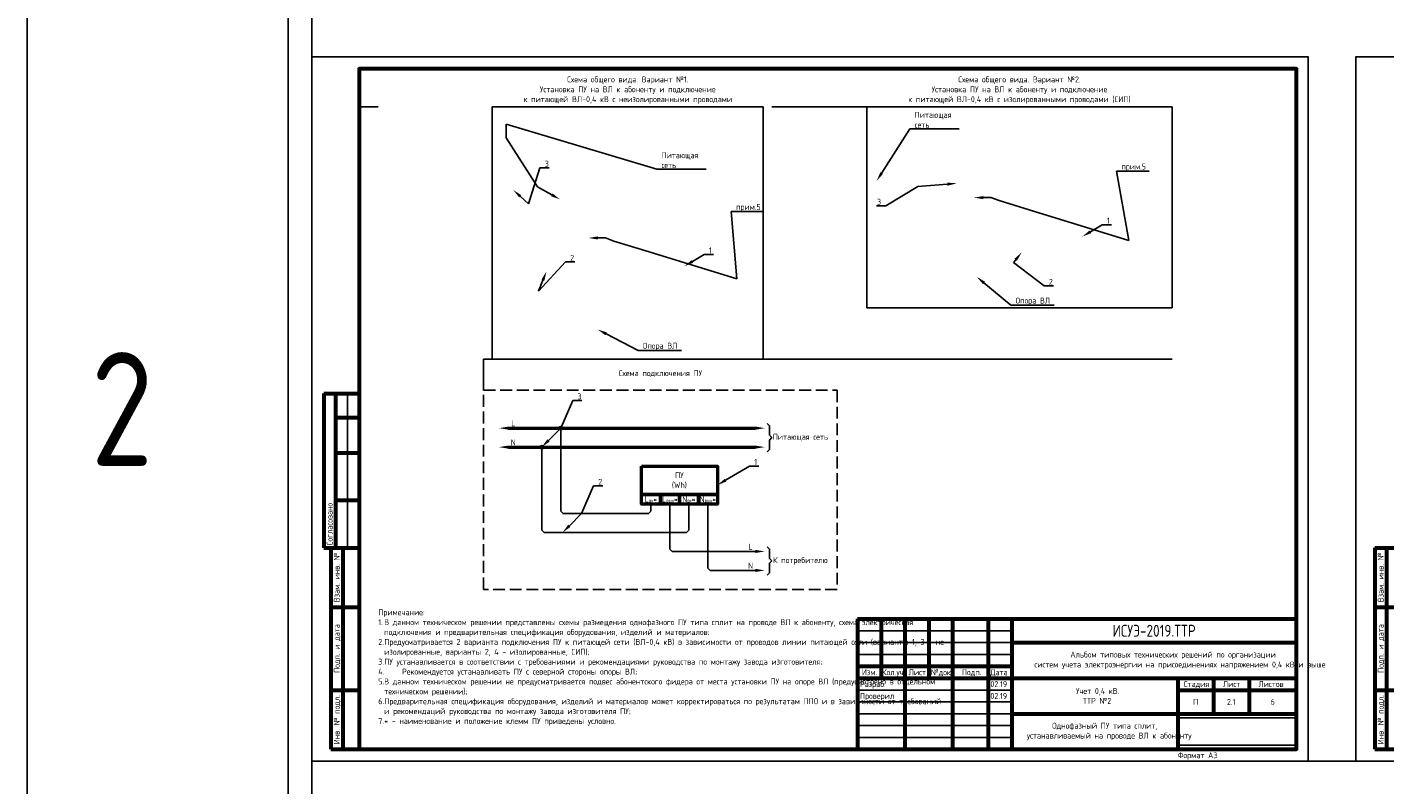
# Model space of a CAD drawing. Header units: millimetres. Extents: x -110 to 4101, y -10868 to 110.
# Tile 77 of 90: x -110 to 462, y -634 to -314. Entities that reach past the tile are written whole.
import ezdxf
from ezdxf import colors
from ezdxf.entities.mleader import LeaderData, LeaderLine
from ezdxf.enums import TextEntityAlignment as Align
from ezdxf.math import Vec2, Vec3

# ---------------------------------------------------------------- set-up
doc = ezdxf.new("R2010")
doc.units = ezdxf.units.MM
doc.linetypes.add('GOST2.303 4', pattern=[7, 5, -2, 0])
doc.layers.add('01.Вспомогательный_слой', color=1, linetype='Continuous', plot=False)
doc.layers.add('Формат', color=7, linetype='Continuous', lineweight=25)
doc.layers.add('Формат @ 1', color=7, linetype='Continuous', lineweight=25)
doc.styles.add('Формат', font='isocpeur.ttf')
doc.styles.add('ЭП', font='GOST.TTF')
picture_1 = doc.add_image_def('image3.png', size_in_pixel=(587, 136))
picture_2 = doc.add_image_def('image4.jpg', size_in_pixel=(608, 401))
picture_3 = doc.add_image_def('image9.jpg', size_in_pixel=(615, 573))

# ---------------------------------------------------------------- blocks, each defined once
blk = doc.blocks.new('*U75')
at = {"layer": 'Формат', "color": 7, "linetype": 'Continuous', "lineweight": 60}
for p, q in [((-205, 150), (-190, 150)), ((-205, 150), (-205, 85)), ((-200, 150), (-200, 85)), ((-200, 140), (-190, 140)), ((-200, 125), (-190, 125)), ((-200, 105), (-190, 105)), ((-205, 85), (-197, 85)), ((-202, 85), (-190, 85)), ((-202, 85), (-202, 0)), ((-197, 85), (-197, 0)), ((-202, 60), (-190, 60)), ((20, 55), (205, 55)), ((20, 55), (20, 0)), ((30, 55), (30, 30)), ((40, 55), (40, 0)), ((50, 55), (50, 30)), ((60, 55), (60, 0)), ((75, 55), (75, 0)), ((85, 55), (85, 0)), ((85, 45), (205, 45)), ((20, 35), (85, 35)), ((20, 30), (205, 30)), ((155, 30), (155, 0)), ((170, 30), (170, 15)), ((185, 30), (185, 15)), ((-202, 25), (-190, 25)), ((155, 25), (205, 25)), ((85, 15), (205, 15)), ((-202, 0), (-190, 0))]:
    blk.add_line(p, q, dxfattribs=at)
at = {"layer": 'Формат', "color": 7, "linetype": 'Continuous', "lineweight": 25}
for p, q in [((-195, 150), (-195, 85)), ((20, 50), (85, 50)), ((20, 45), (85, 45)), ((20, 40), (85, 40)), ((20, 25), (85, 25)), ((20, 20), (85, 20)), ((20, 15), (85, 15)), ((20, 10), (85, 10)), ((20, 5), (85, 5))]:
    blk.add_line(p, q, dxfattribs=at)
blk.add_lwpolyline([(-210, -5), (210, -5), (210, 292), (-210, 292)], close=True, dxfattribs=at)
at = {"layer": 'Формат', "color": 7, "linetype": 'Continuous', "lineweight": 60}
blk.add_lwpolyline([(-190, 0), (205, 0), (205, 287), (-190, 287)], close=True, dxfattribs=at)
at = {"layer": 'Формат', "color": 7, "linetype": 'Continuous', "lineweight": 25, "style": 'ЭП'}
blk.add_text('Согласовано', height=2.5, rotation=90, dxfattribs=at).set_placement((-202.5, 86), align=Align.MIDDLE_LEFT)
for s, p in [('Взам. инв. №', (-199.5, 72.5)), ('Подп. и дата', (-199.5, 42.5)), ('Инв. № подл.', (-199.5, 12.5))]:
    blk.add_text(s, height=2.5, rotation=90, dxfattribs=at).set_placement(p, align=Align.MIDDLE_CENTER)
for s, p in [('Изм.', (21.81, 31.25)), ('Кол.уч.', (30.38, 31.25)), ('Лист', (41.54, 31.25)), ('№док.', (50.89, 31.24)), ('Подп.', (63.99, 31.25)), ('Дата', (75.95, 31.25)), ('Стадия', (157.47, 26.25)), ('Лист', (173.99, 26.25)), ('Листов', (188.99, 26.25))]:
    blk.add_text(s, height=2.5, dxfattribs=at).set_placement(p)
at = {"layer": 'Формат', "color": 7, "linetype": 'Continuous', "lineweight": 25, "style": 'ЭП', "flags": 8}
for tag, p in [('СОГЛ_ФИО_1', (-197.5, 106)), ('СОГЛ_ФИО_2', (-192.5, 106)), ('СОГЛ_ДОЛЖ_1', (-197.5, 86)), ('СОГЛ_ДОЛЖ_2', (-192.5, 86))]:
    blk.add_attdef(tag, text='', height=2.5, rotation=90, dxfattribs=at).set_placement(p, align=Align.MIDDLE_LEFT)
for tag, height, p in [('ОБОЗНАЧЕНИЕ', 5, (145, 50)), ('ОБЪЕКТ', 2.5, (145, 37.5)), ('НАИМЕНОВАНИЕ', 2.5, (120, 22.5)), ('Стадия', 2.5, (162.5, 20)), ('Лист', 2.5, (177.5, 20)), ('Листов', 2.5, (195, 20)), ('НАИМ_ИЗОБРАЖЕНИЙ', 2.5, (120, 7.5))]:
    blk.add_attdef(tag, text='', height=height, dxfattribs=at).set_placement(p, align=Align.MIDDLE_CENTER)
for tag, p in [('изм.№', (21, 37.5)), ('изм.уч.', (31, 37.5)), ('изм.лист', (41, 37.5)), ('изм.№_док.', (50.5, 37.5)), ('изм_дата', (76, 37.5)), ('Должн_1', (21, 27.5)), ('ФИО_1', (41, 27.5)), ('дата_1', (76, 27.5)), ('ДОЛЖН_2', (21, 22.5)), ('ФИО_2', (41, 22.5)), ('дата_2', (76, 22.5)), ('Должн_3', (21, 17.5)), ('ФИО_3', (41, 17.5)), ('дата_3', (76, 17.5)), ('ДОЛЖН_4', (21, 12.5)), ('ФИО_4', (41, 12.5)), ('дата_4', (76, 12.5)), ('ДОЛЖН_5', (21, 7.5)), ('ФИО_5', (41, 7.5)), ('дата_5', (76, 7.5)), ('ДОЛЖН_6', (21, 2.5)), ('ФИО_6', (41, 2.5)), ('дата_6', (76, 2.5)), ('ФОРМ.ЛИСТА', (155, -2.5))]:
    blk.add_attdef(tag, text='', height=2.5, dxfattribs=at).set_placement(p, align=Align.MIDDLE_LEFT)
blk.add_attdef('N_ИНВ', text='', height=2.5, rotation=90, dxfattribs=at).set_placement((-193.5, 12.5), align=Align.MIDDLE_CENTER)
at = {"ltscale": 0.2}
image = blk.add_image(picture_1, insert=(155, 1.71), size_in_units=(50, 11.58), dxfattribs=at)
image.dxf.flags = 7
blk = doc.blocks.new('*U76')
at = {"layer": 'Формат', "color": 7, "linetype": 'Continuous', "lineweight": 60}
for p, q in [((-202, 85), (-190, 85)), ((-202, 85), (-202, 0)), ((-197, 85), (-197, 0)), ((-202, 60), (-190, 60)), ((-202, 25), (-190, 25)), ((20, 15), (205, 15)), ((20, 15), (20, 0)), ((30, 15), (30, 0)), ((40, 15), (40, 0)), ((50, 15), (50, 0)), ((60, 15), (60, 0)), ((75, 15), (75, 0)), ((85, 15), (85, 0)), ((195, 15), (195, 0)), ((195, 8), (205, 8)), ((-202, 0), (-190, 0)), ((20, 5), (85, 5))]:
    blk.add_line(p, q, dxfattribs=at)
at = {"layer": 'Формат', "color": 7, "linetype": 'Continuous', "lineweight": 25}
blk.add_line((20, 10), (85, 10), dxfattribs=at)
blk.add_lwpolyline([(-210, -5), (210, -5), (210, 292), (-210, 292)], close=True, dxfattribs=at)
at = {"layer": 'Формат', "color": 7, "linetype": 'Continuous', "lineweight": 60}
blk.add_lwpolyline([(-190, 0), (205, 0), (205, 287), (-190, 287)], close=True, dxfattribs=at)
at = {"layer": 'Формат', "color": 7, "linetype": 'Continuous', "lineweight": 25, "style": 'ЭП'}
for s, p in [('Взам. инв. №', (-199.5, 72.5)), ('Подп. и дата', (-199.5, 42.5)), ('Инв. № подл.', (-199.5, 12.5))]:
    blk.add_text(s, height=2.5, rotation=90, dxfattribs=at).set_placement(p, align=Align.MIDDLE_CENTER)
at = {"layer": 'Формат', "color": 7, "linetype": 'Continuous', "lineweight": 25, "style": 'Формат'}
for s, p in [('Лист', (196.38, 10.25)), ('Изм.', (21.81, 1.25)), ('Лист', (41.54, 1.25)), ('№док.', (50.89, 1.25)), ('Подп.', (63.99, 1.25)), ('Дата', (75.95, 1.25))]:
    blk.add_text(s, height=2.5, dxfattribs=at).set_placement(p)
at = {"layer": 'Формат', "color": 7, "linetype": 'Continuous', "lineweight": 25, "style": 'Формат', "width": 0.9}
blk.add_text('Кол.уч.', height=2.5, dxfattribs=at).set_placement((30.38, 1.25))
at = {"layer": 'Формат', "color": 7, "linetype": 'Continuous', "lineweight": 25, "style": 'ЭП', "flags": 8}
blk.add_attdef('N_ИНВ', text='', height=2.5, rotation=90, dxfattribs=at).set_placement((-193.5, 12.5), align=Align.MIDDLE_CENTER)
for tag, p in [('изм.№', (21, 7.5)), ('изм.уч.', (31, 7.5)), ('изм.лист', (41, 7.5)), ('изм.№_док.', (50.5, 7.5)), ('изм_дата', (76, 7.5)), ('ФОРМ.ЛИСТА', (155, -2.5))]:
    blk.add_attdef(tag, text='', height=2.5, dxfattribs=at).set_placement(p, align=Align.MIDDLE_LEFT)
for tag, height, p in [('ОБОЗНАЧЕНИЕ', 5, (140, 7.5)), ('Лист', 2.5, (200, 4))]:
    blk.add_attdef(tag, text='', height=height, dxfattribs=at).set_placement(p, align=Align.MIDDLE_CENTER)

msp = doc.modelspace()

# ---------------------------------------------------------------- hatches: boundary and pattern name
h = msp.add_hatch(color=256)
h.dxf.hatch_style = 1
edge = h.paths.add_edge_path()
edge.add_arc((114.905, -483.56), 0.75, 0, 360)
h = msp.add_hatch(color=256)
h.dxf.hatch_style = 1
edge = h.paths.add_edge_path()
edge.add_arc((106.905, -491.56), 0.75, 0, 360)

# ---------------------------------------------------------------- linework, layer by layer
for p, q in [((202.905, -486.56), (203.905, -487.56)), ((202.905, -488.56), (203.905, -487.56)), ((202.905, -538.56), (203.905, -539.56)), ((202.905, -540.56), (203.905, -539.56))]:
    msp.add_line(p, q)
at = {"ltscale": 0.2}
msp.add_lwpolyline([(-110, -10868), (2120, -10868), (2120, 110), (-110, 110)], close=True, dxfattribs=at)
at = {"lineweight": 50}
for points in [[(92.905, -483.56), (196.905, -483.56)], [(92.905, -491.56), (196.905, -491.56)]]:
    msp.add_lwpolyline(points, dxfattribs=at)
for points in [[(152.905, -515.56), (152.905, -518.56), (151.905, -519.56), (122.905, -519.56), (115.905, -519.56), (114.905, -518.56), (114.905, -483.56)], [(201.905, -481.56), (202.905, -482.56), (202.905, -486.56)], [(168.905, -515.56), (168.905, -526.56), (167.905, -527.56), (122.905, -527.56), (107.905, -527.56), (106.905, -526.56), (106.905, -491.56)], [(202.905, -488.56), (202.905, -492.56), (201.905, -493.56)], [(160.905, -515.56), (160.905, -534.56), (161.905, -535.56), (196.905, -535.56)], [(176.905, -515.56), (176.905, -542.56), (177.905, -543.56), (196.905, -543.56)], [(201.905, -533.56), (202.905, -534.56), (202.905, -538.56)], [(202.905, -540.56), (202.905, -544.56), (201.905, -545.56)]]:
    msp.add_lwpolyline(points)
at = {"lineweight": 50, "ltscale": 2}
for points in [[(148.905, -499.56), (180.905, -499.56), (180.905, -511.56), (148.905, -511.56)], [(148.905, -499.56), (180.905, -499.56), (180.905, -515.56), (148.905, -515.56)], [(148.905, -511.56), (156.905, -511.56), (156.905, -515.56), (148.905, -515.56)], [(156.905, -511.56), (164.905, -511.56), (164.905, -515.56), (156.905, -515.56)], [(164.905, -511.56), (172.905, -511.56), (172.905, -515.56), (164.905, -515.56)], [(172.905, -511.56), (180.905, -511.56), (180.905, -515.56), (172.905, -515.56)]]:
    msp.add_lwpolyline(points, close=True, dxfattribs=at)
at = {"ltscale": 2}
for centre in [(114.905, -483.56), (106.905, -491.56)]:
    msp.add_circle(centre, 0.75, dxfattribs=at)
for points in [[(92.905, -482.893), (92.905, -484.226), (88.905, -483.56)], [(196.905, -482.893), (196.905, -484.226), (200.905, -483.56)], [(92.905, -490.893), (92.905, -492.226), (88.905, -491.56)], [(196.905, -490.893), (196.905, -492.226), (200.905, -491.56)], [(196.905, -534.893), (196.905, -536.226), (200.905, -535.56)], [(196.905, -542.893), (196.905, -544.226), (200.905, -543.56)]]:
    msp.add_solid(points)
at = {"layer": '01.Вспомогательный_слой', "ltscale": 0.2}
msp.add_lwpolyline([(0, 0), (2040, 0), (2040, -10788), (0, -10788)], close=True, dxfattribs=at)
at = {"layer": '01.Вспомогательный_слой'}
for points in [[(10, -307), (10, -327)], [(30, -332), (30, -348), (38, -348)], [(203.902, -348), (243.902, -348)], [(82.405, -454.468), (82.405, -467.56)], [(82.405, -454.468), (372.595, -454.468)], [(10, -624), (10, -644)], [(430, -624), (450, -624)]]:
    msp.add_lwpolyline(points, dxfattribs=at)
at = {"layer": '01.Вспомогательный_слой', "linetype": 'GOST2.303 4'}
msp.add_lwpolyline([(82.405, -467.56), (231.405, -467.56), (231.405, -551.56), (82.405, -551.56)], close=True, dxfattribs=at)

# ---------------------------------------------------------------- block references
at = {"layer": 'Формат @ 1', "color": 0, "ltscale": 0.7}
ref = msp.add_blockref('*U75', (220, -619), dxfattribs=at)
ref.add_attrib('ОБОЗНАЧЕНИЕ', 'ИСУЭ-2019.ТТР', dxfattribs={"layer": 'Формат', "color": 7, "linetype": 'Continuous', "lineweight": 25, "height": 5, "style": 'ЭП', "flags": 8}).set_placement((365, -569), align=Align.MIDDLE_CENTER)
ref.add_attrib('Стадия', 'П', dxfattribs={"layer": 'Формат', "color": 7, "linetype": 'Continuous', "lineweight": 25, "height": 2.5, "style": 'ЭП', "flags": 8}).set_placement((382.5, -599), align=Align.MIDDLE_CENTER)
ref.add_attrib('Лист', '2.1', dxfattribs={"layer": 'Формат', "color": 7, "linetype": 'Continuous', "lineweight": 25, "height": 2.5, "style": 'ЭП', "flags": 8}).set_placement((397.5, -599), align=Align.MIDDLE_CENTER)
ref.add_attrib('Листов', '6', dxfattribs={"layer": 'Формат', "color": 7, "linetype": 'Continuous', "lineweight": 25, "height": 2.5, "style": 'ЭП', "flags": 8}).set_placement((415, -599), align=Align.MIDDLE_CENTER)
ref.add_attrib('ОБЪЕКТ_001', 'Альбом типовых технических решений по организации', (329.689, -580.31), dxfattribs={"layer": 'Формат', "color": 7, "linetype": 'Continuous', "lineweight": 25, "height": 2.5, "style": 'ЭП', "flags": 8})
ref.add_attrib('НАИМЕНОВАНИЕ_001', 'Учет 0,4 кВ.', (332.054, -595.667), dxfattribs={"layer": 'Формат', "color": 7, "linetype": 'Continuous', "lineweight": 25, "height": 2.5, "style": 'ЭП', "flags": 8})
ref.add_attrib('НАИМ_ИЗОБРАЖЕНИЙ_001', 'Однофазный ПУ типа сплит,', (322.009, -610.31), dxfattribs={"layer": 'Формат', "color": 7, "linetype": 'Continuous', "lineweight": 25, "height": 2.5, "style": 'ЭП', "flags": 8})
ref.add_attrib('Должн_1', 'Разраб.', dxfattribs={"layer": 'Формат', "color": 7, "linetype": 'Continuous', "lineweight": 25, "height": 2.5, "style": 'ЭП', "flags": 8}).set_placement((241, -591.5), align=Align.MIDDLE_LEFT)
ref.add_attrib('ДОЛЖН_2', 'Проверил', dxfattribs={"layer": 'Формат', "color": 7, "linetype": 'Continuous', "lineweight": 25, "height": 2.5, "style": 'ЭП', "flags": 8}).set_placement((241, -596.5), align=Align.MIDDLE_LEFT)
ref.add_attrib('дата_1', '02.19', dxfattribs={"layer": 'Формат', "color": 7, "linetype": 'Continuous', "lineweight": 25, "height": 2.5, "style": 'ЭП', "flags": 8}).set_placement((296, -591.5), align=Align.MIDDLE_LEFT)
ref.add_attrib('дата_2', '02.19', dxfattribs={"layer": 'Формат', "color": 7, "linetype": 'Continuous', "lineweight": 25, "height": 2.5, "style": 'ЭП', "flags": 8}).set_placement((296, -596.5), align=Align.MIDDLE_LEFT)
ref.add_attrib('ФОРМ.ЛИСТА', 'Формат А3', dxfattribs={"layer": 'Формат', "color": 7, "linetype": 'Continuous', "lineweight": 25, "height": 2.5, "style": 'ЭП', "flags": 8}).set_placement((375, -621.5), align=Align.MIDDLE_LEFT)
ref.add_attrib('ОБЪЕКТ_002', 'систем учета электроэнергии на присоединениях напряжением 0,4 кВ и выше', (314.554, -584.477), dxfattribs={"layer": 'Формат', "color": 7, "linetype": 'Continuous', "lineweight": 25, "height": 2.5, "style": 'ЭП'})
ref.add_attrib('НАИМЕНОВАНИЕ_002', 'ТТР №2', (334.993, -599.833), dxfattribs={"layer": 'Формат', "color": 7, "linetype": 'Continuous', "lineweight": 25, "height": 2.5, "style": 'ЭП'})
ref.add_attrib('НАИМ_ИЗОБРАЖЕНИЙ_002', 'устанавливаемый на проводе ВЛ к абоненту', (311.339, -614.477), dxfattribs={"layer": 'Формат', "color": 7, "linetype": 'Continuous', "lineweight": 25, "height": 2.5, "style": 'ЭП'})
msp.add_blockref('*U76', (660, -619), dxfattribs=at).add_auto_attribs({'ОБОЗНАЧЕНИЕ': 'ИСУЭ-2019.ТТР', 'Лист': '2.2', 'ФОРМ.ЛИСТА': 'Формат А3'})

# ---------------------------------------------------------------- texts
at = {"char_height": 2.5, "style": 'ЭП'}
for s, insert, width, attachment_point in [('Схема общего вида. Вариант №1.\\PУстановка ПУ на ВЛ к абоненту и подключение ^Jк питающей ВЛ-0,4 кВ с неизолированными проводами', (143.153, -341), 121.49667, 5), ('Схема общего вида. Вариант №2.\\PУстановка ПУ на ВЛ к абоненту и подключение ^Jк питающей ВЛ-0,4 кВ с изолированными проводами (СИП)', (308.248, -341), 128.69333, 5), ('Схема подключения ПУ', (156.905, -460.56), 64.53147, 5), ('L', (94.905, -481.56), 4, 5), ('Питающая сеть ', (215.905, -487.56), 24, 5), ('N', (94.905, -489.56), 4, 5), ('ПУ \\P(Wh)', (164.905, -505.56), 32, 5), ('L{\\H0.6x;вх}*', (152.905, -513.56), 8, 5), ('L{\\H0.6x;вых}*', (160.905, -513.56), 8, 5), ('N{\\H0.6x;вх}*', (168.905, -513.56), 8, 5), ('N{\\H0.6x;вых}*', (176.905, -513.56), 8, 5), ('L', (194.905, -533.56), 4, 5), ('К потребителю', (215.905, -539.56), 24, 5), ('N', (194.905, -541.56), 4, 5), ('Примечание:\\P\\pi-2.5,l2.5,t2.5;1.^IВ данном техническом решении представлены схемы размещения однофазного ПУ типа сплит на проводе ВЛ к абоненту, схема электрическая подключения и предварительная спецификация оборудования, изделий и материалов;\\P2.^IПредусматривается 2 варианта подключения ПУ к питающей сети (ВЛ-0,4 кВ) в зависимости от проводов линии питающей сети (варианты 1, 3 - не изолированные, варианты 2, 4 - изолированные, СИП);\\P3.^IПУ устанавливается в соответствии с требованиями и рекомендациями руководства по монтажу завода изготовителя;\\P4.^IРекомендуется устанавливать ПУ с северной стороны опоры ВЛ;\\P5.^IВ данном техническом решении не предусматривается подвес абонентского фидера от места установки ПУ на опоре ВЛ (предусмотрено в отдельном техническом решении);\\P6.^IПредварительная спецификация оборудования, изделий и материалов может корректироваться по результатам ППО и в зависимости от требований и рекомендаций руководства по монтажу завода изготовителя ПУ;\\P7.^I* - наименование и положение клемм ПУ приведены условно.', (38, -609), 198, 7)]:
    msp.add_mtext(s, dxfattribs=dict(at, insert=insert, width=width, attachment_point=attachment_point))
at = {"color": 3, "insert": (-70, -475.5), "char_height": 48, "width": 8, "attachment_point": 5, "style": 'ЭП'}
msp.add_mtext('2', dxfattribs=at)

# ---------------------------------------------------------------- pictures from other files: only their frames are drawn
at = {"ltscale": 0.2}
image = msp.add_image(picture_3, insert=(86.017, -454.468), size_in_units=(114.272, 106.468), dxfattribs=at)
image.dxf.flags = 7
image = msp.add_image(picture_2, insert=(243.902, -432.878), size_in_units=(128.693, 84.878))
image.dxf.flags = 7

# ---------------------------------------------------------------- leaders
at = {"color": 250}
ml = msp.add_multileader_mtext('Standard', dxfattribs=at)
ml.set_content('Питающая ^Jсеть', color=250, style='ЭП')
ml.set_leader_properties()
ml.build(insert=Vec2(0, 0))
ml.multileader.update_dxf_attribs({"text_left_attachment_type": 5, "text_right_attachment_type": 5, "dogleg_length": 0})
ctx = ml.context
ctx.base_point, ctx.char_height, ctx.plane_origin = Vec3(262.068, -357.372), 2.5, Vec3(290.265, -356.372)
ctx.left_attachment, ctx.right_attachment = 5, 5
notes = []
notes.append((ctx, [(1, (1, 1, 0), (262.068, -357.372), (1, 0), 0, [(0, [(248.032, -379.307)], 0, [])])]))
ctx.mtext.insert, ctx.mtext.flow_direction = Vec3(264.068, -350.206), 5
ml = msp.add_multileader_mtext('Standard', dxfattribs=at)
ml.set_content('Питающая ^Jсеть', color=250, style='ЭП')
ml.set_leader_properties()
ml.build(insert=Vec2(0, 0))
ml.multileader.update_dxf_attribs({"text_left_attachment_type": 5, "text_right_attachment_type": 5, "dogleg_length": 0})
ctx = ml.context
ctx.base_point, ctx.char_height, ctx.plane_origin = Vec3(155.371, -374.381), 2.5, Vec3(206.52, -377.47)
ctx.left_attachment, ctx.right_attachment = 5, 5
notes.append((ctx, [(1, (1, 1, 0), (155.371, -374.381), (1, 0), 0, [(3, [(114.618, -387.086), (105.146, -381.851), (91.842, -361.167), (91.842, -355.346)], 0, [])])]))
ctx.mtext.insert, ctx.mtext.flow_direction = Vec3(157.371, -367.214), 5
ml = msp.add_multileader_mtext('Standard', dxfattribs=at)
ml.set_content('3', color=250, style='ЭП')
ml.set_leader_properties()
ml.build(insert=Vec2(0, 0))
ml.multileader.update_dxf_attribs({"text_left_attachment_type": 5, "text_right_attachment_type": 5, "dogleg_length": 0})
ctx = ml.context
ctx.base_point, ctx.char_height, ctx.plane_origin = Vec3(106.152, -373.786), 2.5, Vec3(93.907, -378.502)
ctx.left_attachment, ctx.right_attachment = 5, 5
notes.append((ctx, [(0, (1, 1, 0), (106.152, -373.786), (1, 0), 0, [(1, [(94.885, -383.106), (101.285, -388.908)], 0, [])])]))
ctx.mtext.insert, ctx.mtext.flow_direction = Vec3(108.152, -370.786), 5
ml = msp.add_multileader_mtext('Standard', dxfattribs=at)
ml.set_content('прим.5', color=250, style='ЭП')
ml.set_leader_properties()
ml.build(insert=Vec2(0, 0))
ml.multileader.update_dxf_attribs({"text_left_attachment_type": 5, "text_right_attachment_type": 5, "dogleg_length": 0})
ctx = ml.context
ctx.base_point, ctx.char_height, ctx.plane_origin = Vec3(349.176, -375.197), 2.5, Vec3(343.116, -375.096)
ctx.left_attachment, ctx.right_attachment = 5, 5
notes.append((ctx, [(0, (1, 1, 0), (349.176, -375.197), (1, 0), 0, [(4, [(289.002, -386.335), (296.152, -386.335), (299.656, -387.621), (314.628, -392.2), (354.312, -404.353)], 0, [])])]))
ctx.mtext.insert, ctx.mtext.flow_direction = Vec3(351.176, -371.985), 5
ml = msp.add_multileader_mtext('Standard', dxfattribs=at)
ml.set_content('3', color=250, style='ЭП')
ml.set_leader_properties()
ml.build(insert=Vec2(0, 0))
ml.multileader.update_dxf_attribs({"text_left_attachment_type": 5, "text_right_attachment_type": 5, "dogleg_length": 0})
ctx = ml.context
ctx.base_point, ctx.char_height, ctx.plane_origin = Vec3(246.847, -389.836), 2.5, Vec3(256.396, -368.167)
ctx.left_attachment, ctx.right_attachment, ctx.text_align_type = 5, 5, 2
notes.append((ctx, [(1, (1, 1, 0), (251.918, -389.836), (-1, 0), 0, [(0, [(281.844, -380.316), (265.444, -381.681)], 0, [])])]))
ctx.mtext.insert, ctx.mtext.alignment, ctx.mtext.flow_direction = Vec3(249.918, -386.836), 3, 5
ml = msp.add_multileader_mtext('Standard', dxfattribs=at)
ml.set_content('прим.5', color=250, style='ЭП')
ml.set_leader_properties()
ml.build(insert=Vec2(0, 0))
ml.multileader.update_dxf_attribs({"text_left_attachment_type": 5, "text_right_attachment_type": 5, "dogleg_length": 0})
ctx = ml.context
ctx.base_point, ctx.char_height, ctx.plane_origin = Vec3(186.768, -392.216), 2.5, Vec3(180.708, -392.115)
ctx.left_attachment, ctx.right_attachment = 5, 5
notes.append((ctx, [(0, (1, 1, 0), (186.768, -392.216), (1, 0), 0, [(4, [(126.594, -403.353), (133.744, -403.353), (137.248, -404.64), (152.22, -409.218), (189.089, -420.645)], 0, [])])]))
ctx.mtext.insert, ctx.mtext.flow_direction = Vec3(188.768, -389.003), 5
ml = msp.add_multileader_mtext('Standard', dxfattribs=at)
ml.set_content('1', color=250, style='ЭП')
ml.set_leader_properties()
ml.build(insert=Vec2(0, 0))
ml.multileader.update_dxf_attribs({"text_left_attachment_type": 5, "text_right_attachment_type": 5, "dogleg_length": 0})
ctx = ml.context
ctx.base_point, ctx.char_height, ctx.plane_origin = Vec3(343.152, -397.809), 2.5, Vec3(348.486, -398.105)
ctx.left_attachment, ctx.right_attachment = 5, 5
notes.append((ctx, [(0, (1, 1, 0), (343.152, -397.809), (1, 0), 0, [(0, [(334.746, -402.769)], 0, [])])]))
ctx.mtext.insert, ctx.mtext.flow_direction = Vec3(345.152, -394.809), 5
ml = msp.add_multileader_mtext('Standard', dxfattribs=at)
ml.set_content('2', color=250, style='ЭП')
ml.set_leader_properties()
ml.build(insert=Vec2(0, 0))
ml.multileader.update_dxf_attribs({"text_left_attachment_type": 5, "text_right_attachment_type": 5, "dogleg_length": 0})
ctx = ml.context
ctx.base_point, ctx.char_height, ctx.plane_origin = Vec3(116.892, -413.478), 2.5, Vec3(106.546, -418.562)
ctx.left_attachment, ctx.right_attachment = 5, 5
notes.append((ctx, [(0, (1, 1, 0), (116.892, -413.478), (1, 0), 0, [(1, [(108.888, -417.444), (105.482, -425.846)], 0, [])])]))
ctx.mtext.insert, ctx.mtext.flow_direction = Vec3(118.892, -410.478), 5
ml = msp.add_multileader_mtext('Standard', dxfattribs=at)
ml.set_content('1', color=250, style='ЭП')
ml.set_leader_properties()
ml.build(insert=Vec2(0, 0))
ml.multileader.update_dxf_attribs({"text_left_attachment_type": 5, "text_right_attachment_type": 5, "dogleg_length": 0})
ctx = ml.context
ctx.base_point, ctx.char_height, ctx.plane_origin = Vec3(175.373, -410.326), 2.5, Vec3(180.708, -410.622)
ctx.left_attachment, ctx.right_attachment = 5, 5
notes.append((ctx, [(0, (1, 1, 0), (175.373, -410.326), (1, 0), 0, [(0, [(166.968, -415.286)], 0, [])])]))
ctx.mtext.insert, ctx.mtext.flow_direction = Vec3(177.373, -407.326), 5
ml = msp.add_multileader_mtext('Standard', dxfattribs=at)
ml.set_content('2', color=250, style='ЭП')
ml.set_leader_properties()
ml.build(insert=Vec2(0, 0))
ml.multileader.update_dxf_attribs({"text_left_attachment_type": 5, "text_right_attachment_type": 5, "dogleg_length": 0})
ctx = ml.context
ctx.base_point, ctx.char_height, ctx.plane_origin = Vec3(318.62, -423.609), 2.5, Vec3(306.375, -428.326)
ctx.left_attachment, ctx.right_attachment = 5, 5
notes.append((ctx, [(0, (1, 1, 0), (318.62, -423.609), (1, 0), 0, [(1, [(309.182, -409.427), (305.696, -413.726)], 0, [])])]))
ctx.mtext.insert, ctx.mtext.flow_direction = Vec3(320.62, -420.609), 5
ml = msp.add_multileader_mtext('Standard', dxfattribs=at)
ml.set_content('Опора ВЛ', color=250, style='ЭП')
ml.set_leader_properties()
ml.build(insert=Vec2(0, 0))
ml.multileader.update_dxf_attribs({"text_left_attachment_type": 5, "text_right_attachment_type": 5, "dogleg_length": 0})
ctx = ml.context
ctx.base_point, ctx.char_height, ctx.plane_origin = Vec3(304.607, -431.721), 2.5, Vec3(283.38, -418.739)
ctx.left_attachment, ctx.right_attachment = 5, 5
notes.append((ctx, [(0, (1, 1, 0), (304.607, -431.721), (1, 0), 0, [(0, [(290.223, -419.751)], 0, [])])]))
ctx.mtext.insert, ctx.mtext.flow_direction = Vec3(306.607, -428.509), 5
ml = msp.add_multileader_mtext('Standard', dxfattribs=at)
ml.set_content('Опора ВЛ', color=250, style='ЭП')
ml.set_leader_properties()
ml.build(insert=Vec2(0, 0))
ml.multileader.update_dxf_attribs({"text_left_attachment_type": 5, "text_right_attachment_type": 5, "dogleg_length": 0})
ctx = ml.context
ctx.base_point, ctx.char_height, ctx.plane_origin = Vec3(147.491, -450.776), 2.5, Vec3(126.37, -440.391)
ctx.left_attachment, ctx.right_attachment = 5, 5
notes.append((ctx, [(0, (1, 1, 0), (147.491, -450.776), (1, 0), 0, [(0, [(130.496, -441.949)], 0, [])])]))
ctx.mtext.insert, ctx.mtext.flow_direction = Vec3(149.491, -447.563), 5
ml = msp.add_multileader_mtext('Standard')
ml.set_content('3', color=256, style='ЭП')
ml.set_leader_properties()
ml.build(insert=Vec2(0, 0))
ml.multileader.update_dxf_attribs({"text_left_attachment_type": 5, "text_right_attachment_type": 5, "dogleg_length": 0})
ctx = ml.context
ctx.base_point, ctx.char_height, ctx.plane_origin = Vec3(119.941, -471.93), 2.5, Vec3(106.905, -499.56)
ctx.left_attachment, ctx.right_attachment = 5, 5
notes.append((ctx, [(0, (1, 1, 0), (119.941, -471.93), (1, 0), 0, [(1, [(106.905, -491.56), (114.905, -483.56)], 0, [])])]))
ctx.mtext.insert, ctx.mtext.flow_direction = Vec3(121.941, -468.93), 5
ml = msp.add_multileader_mtext('Standard')
ml.set_content('1', color=256, style='ЭП')
ml.set_leader_properties()
ml.build(insert=Vec2(0, 0))
ml.multileader.update_dxf_attribs({"text_left_attachment_type": 5, "text_right_attachment_type": 5, "dogleg_length": 0})
ctx = ml.context
ctx.base_point, ctx.char_height, ctx.plane_origin = Vec3(194.427, -499.56), 2.5, Vec3(180.905, -515.56)
ctx.left_attachment, ctx.right_attachment = 5, 5
notes.append((ctx, [(0, (1, 1, 0), (194.427, -499.56), (1, 0), 0, [(0, [(180.905, -507.56)], 0, [])])]))
ctx.mtext.insert, ctx.mtext.flow_direction = Vec3(196.427, -496.56), 5
ml = msp.add_multileader_mtext('Standard')
ml.set_content('2', color=256, style='ЭП')
ml.set_leader_properties()
ml.build(insert=Vec2(0, 0))
ml.multileader.update_dxf_attribs({"text_left_attachment_type": 5, "text_right_attachment_type": 5, "dogleg_length": 0})
ctx = ml.context
ctx.base_point, ctx.char_height, ctx.plane_origin = Vec3(128.747, -507.93), 2.5, Vec3(115.711, -535.56)
ctx.left_attachment, ctx.right_attachment = 5, 5
notes.append((ctx, [(0, (1, 1, 0), (128.747, -507.93), (1, 0), 0, [(1, [(115.711, -527.56), (123.711, -519.56)], 0, [])])]))
ctx.mtext.insert, ctx.mtext.flow_direction = Vec3(130.747, -504.93), 5
for ctx, leaders in notes:
    for number, flags, end, landing, length, lines in leaders:
        leader = LeaderData()
        leader.index, (leader.has_last_leader_line, leader.has_dogleg_vector, leader.attachment_direction) = number, flags
        leader.last_leader_point, leader.dogleg_vector, leader.dogleg_length = Vec3(end), Vec3(landing), length
        for number, points, colour, breaks in lines:
            line = LeaderLine()
            line.index, line.vertices, line.color, line.breaks = number, Vec3.list(points), colors.encode_raw_color(colour), breaks
            leader.lines.append(line)
        ctx.leaders.append(leader)

doc.saveas('drawing.dxf')
